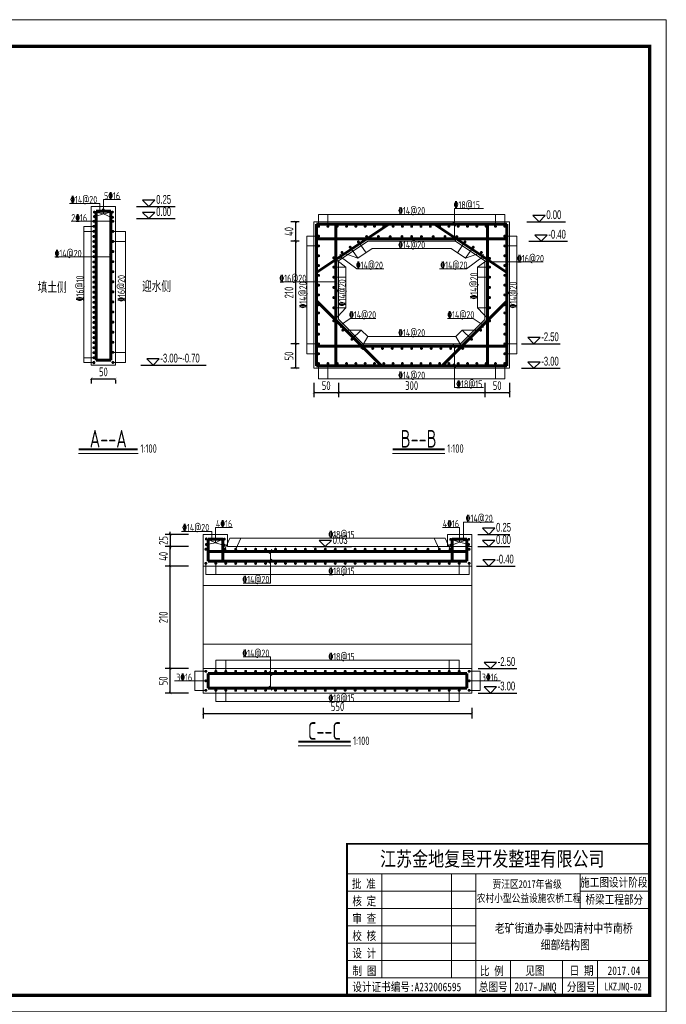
# Model space of a CAD drawing. Header units: inches. Extents: x 97745 to 142261, y 62673 to 100665.
# Tile 88 of 148: x 108131 to 109455, y 94936 to 96952. Entities that reach past the tile are written whole.
import ezdxf
from ezdxf.enums import TextEntityAlignment as Align

# ---------------------------------------------------------------- set-up
doc = ezdxf.new("R2010")
doc.units = ezdxf.units.IN
doc.header["$MEASUREMENT"] = 0
doc.layers.get('0').update_dxf_attribs({"lineweight": 15})
for name, color, linetype, lineweight in [('00、4细实线', 4, 'Continuous', 18), ('BM1', 7, 'Continuous', 15), ('文字', 7, 'Continuous', 20), ('标注', 3, 'Continuous', 18), ('细线', 7, 'Continuous', 25), ('钢筋', 1, 'Continuous', 60)]:
    doc.layers.add(name, color=color, linetype=linetype, lineweight=lineweight)
for name, color, linetype in [('1', 7, 'Continuous'), ('dim', 4, 'Continuous'), ('断面标高标注', 3, 'Continuous')]:
    doc.layers.add(name, color=color, linetype=linetype)
doc.styles.add('02、常用', font='tssdeng1.shx', dxfattribs={"width": 0.75, "bigfont": 'hztxt-01.shx'})
doc.styles.add('03、he-e', font='hztxt_e.shx', dxfattribs={"width": 0.65, "bigfont": 'hztxt.shx'})
doc.styles.add('HZTXT', font='tssdeng.shx', dxfattribs={"width": 0.75, "bigfont": 'hztxt.shx'})
doc.styles.add('三级钢', font='tssdeng.shx', dxfattribs={"width": 0.7, "height": 30, "bigfont": 'hztxt.shx'})
doc.styles.add('图框', font='SIMFANG.TTF', dxfattribs={"width": 0.8, "height": 4})
doc.dimstyles.new('3', dxfattribs={"dimtxt": 25, "dimasz": 12, "dimexe": 10, "dimexo": 30, "dimgap": 5, "dimtad": 1, "dimdec": 0, "dimzin": 0, "dimdsep": 46, "dimtxsty": 'HZTXT', "dimblk": 'ARCHTICK', "dimcen": 0, "dimclrt": 7, "dimazin": 2, "dimtfac": 1, "dimtdec": 0, "dimtix": 1, "dimtmove": 2, "dimatfit": 3, "dimfxl": 250, "dimtolj": 1, "dimtzin": 0, "dimarcsym": 0})

# ---------------------------------------------------------------- blocks, each defined once
blk = doc.blocks.new('_ArchTick')
at = {"color": 0, "linetype": 'ByBlock', "const_width": 0.15}
blk.add_lwpolyline([(-0.5, -0.5), (0.5, 0.5)], dxfattribs=at)
blk = doc.blocks.new('*D898')
at = {"color": 0, "lineweight": -2}
for p, q in [((108277.4, 96217.2), (108327.4, 96217.2)), ((108277.4, 96215), (108277.4, 96207.2)), ((108327.4, 96215), (108327.4, 96207.2))]:
    blk.add_line(p, q, dxfattribs=at)
at = {"color": 0, "lineweight": -2, "xscale": 5, "yscale": 5, "zscale": 5, "rotation": 180}
blk.add_blockref('_ArchTick', (108277.4, 96217.2), dxfattribs=at)
at = {"color": 0, "lineweight": -2, "xscale": 5, "yscale": 5, "zscale": 5}
blk.add_blockref('_ArchTick', (108327.4, 96217.2), dxfattribs=at)
at = {"color": 7, "insert": (108302.4, 96231.2), "char_height": 18, "attachment_point": 5, "style": 'HZTXT'}
blk.add_mtext('\\A1;50', dxfattribs=at)
blk = doc.blocks.new('*D846')
at = {"color": 0, "lineweight": -2}
for p, q in [((108476.7, 95623.4), (108429.1, 95623.4)), ((108439.1, 95573.4), (108439.1, 95623.4)), ((108476.7, 95573.4), (108429.1, 95573.4))]:
    blk.add_line(p, q, dxfattribs=at)
at = {"color": 0, "lineweight": -2, "xscale": 5, "yscale": 5, "zscale": 5}
for p, rotation in [((108439.1, 95623.4), 90), ((108439.1, 95573.4), 270)]:
    blk.add_blockref('_ArchTick', p, dxfattribs=dict(at, rotation=rotation))
at = {"color": 7, "insert": (108425.1, 95598.4), "char_height": 18, "attachment_point": 5, "rotation": 90, "style": 'HZTXT'}
blk.add_mtext('\\A1;50', dxfattribs=at)
blk = doc.blocks.new('*D847')
at = {"color": 0, "lineweight": -2}
for p, q in [((108476.7, 95833.4), (108429.1, 95833.4)), ((108439.1, 95623.4), (108439.1, 95833.4)), ((108476.7, 95623.4), (108429.1, 95623.4))]:
    blk.add_line(p, q, dxfattribs=at)
at = {"color": 0, "lineweight": -2, "xscale": 5, "yscale": 5, "zscale": 5}
for p, rotation in [((108439.1, 95833.4), 90), ((108439.1, 95623.4), 270)]:
    blk.add_blockref('_ArchTick', p, dxfattribs=dict(at, rotation=rotation))
at = {"color": 7, "insert": (108425.1, 95728.4), "char_height": 18, "attachment_point": 5, "rotation": 90, "style": 'HZTXT'}
blk.add_mtext('\\A1;210', dxfattribs=at)
blk = doc.blocks.new('*D848')
at = {"color": 0, "lineweight": -2}
for p, q in [((108476.7, 95873.4), (108429.1, 95873.4)), ((108439.1, 95833.4), (108439.1, 95873.4)), ((108476.7, 95833.4), (108429.1, 95833.4))]:
    blk.add_line(p, q, dxfattribs=at)
at = {"color": 0, "lineweight": -2, "xscale": 5, "yscale": 5, "zscale": 5}
for p, rotation in [((108439.1, 95873.4), 90), ((108439.1, 95833.4), 270)]:
    blk.add_blockref('_ArchTick', p, dxfattribs=dict(at, rotation=rotation))
at = {"color": 7, "insert": (108425.1, 95853.4), "char_height": 18, "attachment_point": 5, "rotation": 90, "style": 'HZTXT'}
blk.add_mtext('\\A1;40', dxfattribs=at)
blk = doc.blocks.new('*D849')
at = {"color": 0, "lineweight": -2}
for p, q in [((108506.7, 95543.4), (108506.7, 95521.6)), ((109056.7, 95543.4), (109056.7, 95521.6)), ((108506.7, 95531.6), (109056.7, 95531.6))]:
    blk.add_line(p, q, dxfattribs=at)
at = {"color": 0, "lineweight": -2, "xscale": 5, "yscale": 5, "zscale": 5, "rotation": 180}
blk.add_blockref('_ArchTick', (108506.7, 95531.6), dxfattribs=at)
at = {"color": 0, "lineweight": -2, "xscale": 5, "yscale": 5, "zscale": 5}
blk.add_blockref('_ArchTick', (109056.7, 95531.6), dxfattribs=at)
at = {"color": 7, "insert": (108781.7, 95545.6), "char_height": 18, "attachment_point": 5, "style": 'HZTXT'}
blk.add_mtext('\\A1;550', dxfattribs=at)
blk = doc.blocks.new('*D850')
at = {"color": 0, "lineweight": -2}
for p, q in [((108733.4, 96208.7), (108733.4, 96179.1)), ((108783.5, 96208.7), (108783.5, 96179.1)), ((108733.4, 96189.1), (108783.5, 96189.1))]:
    blk.add_line(p, q, dxfattribs=at)
at = {"color": 0, "lineweight": -2, "xscale": 5, "yscale": 5, "zscale": 5, "rotation": 180}
blk.add_blockref('_ArchTick', (108733.4, 96189.1), dxfattribs=at)
at = {"color": 0, "lineweight": -2, "xscale": 5, "yscale": 5, "zscale": 5}
blk.add_blockref('_ArchTick', (108783.5, 96189.1), dxfattribs=at)
at = {"color": 7, "insert": (108758.5, 96203.1), "char_height": 18, "attachment_point": 5, "style": 'HZTXT'}
blk.add_mtext('\\A1;50', dxfattribs=at)
blk = doc.blocks.new('*D851')
at = {"color": 0, "lineweight": -2}
for p, q in [((108783.5, 96208.7), (108783.5, 96179.1)), ((109083.5, 96208.7), (109083.5, 96179.1)), ((108783.5, 96189.1), (109083.5, 96189.1))]:
    blk.add_line(p, q, dxfattribs=at)
at = {"color": 0, "lineweight": -2, "xscale": 5, "yscale": 5, "zscale": 5, "rotation": 180}
blk.add_blockref('_ArchTick', (108783.5, 96189.1), dxfattribs=at)
at = {"color": 0, "lineweight": -2, "xscale": 5, "yscale": 5, "zscale": 5}
blk.add_blockref('_ArchTick', (109083.5, 96189.1), dxfattribs=at)
at = {"color": 7, "insert": (108933.5, 96203.1), "char_height": 18, "attachment_point": 5, "style": 'HZTXT'}
blk.add_mtext('\\A1;300', dxfattribs=at)
blk = doc.blocks.new('*D852')
at = {"color": 0, "lineweight": -2}
for p, q in [((109083.5, 96208.7), (109083.5, 96179.1)), ((109133.5, 96208.7), (109133.5, 96179.1)), ((109083.5, 96189.1), (109133.5, 96189.1))]:
    blk.add_line(p, q, dxfattribs=at)
at = {"color": 0, "lineweight": -2, "xscale": 5, "yscale": 5, "zscale": 5, "rotation": 180}
blk.add_blockref('_ArchTick', (109083.5, 96189.1), dxfattribs=at)
at = {"color": 0, "lineweight": -2, "xscale": 5, "yscale": 5, "zscale": 5}
blk.add_blockref('_ArchTick', (109133.5, 96189.1), dxfattribs=at)
at = {"color": 7, "insert": (109108.5, 96203.1), "char_height": 18, "attachment_point": 5, "style": 'HZTXT'}
blk.add_mtext('\\A1;50', dxfattribs=at)
blk = doc.blocks.new('*D853')
at = {"color": 0, "lineweight": -2}
for p, q in [((108703.5, 96288.7), (108686.3, 96288.7)), ((108696.3, 96238.7), (108696.3, 96288.7)), ((108703.5, 96238.7), (108686.3, 96238.7))]:
    blk.add_line(p, q, dxfattribs=at)
at = {"color": 0, "lineweight": -2, "xscale": 5, "yscale": 5, "zscale": 5}
for p, rotation in [((108696.3, 96288.7), 90), ((108696.3, 96238.7), 270)]:
    blk.add_blockref('_ArchTick', p, dxfattribs=dict(at, rotation=rotation))
at = {"color": 7, "insert": (108682.3, 96263.7), "char_height": 18, "attachment_point": 5, "rotation": 90, "style": 'HZTXT'}
blk.add_mtext('\\A1;50', dxfattribs=at)
blk = doc.blocks.new('*D854')
at = {"color": 0, "lineweight": -2}
for p, q in [((108703.5, 96498.7), (108686.3, 96498.7)), ((108696.3, 96288.7), (108696.3, 96498.7)), ((108703.5, 96288.7), (108686.3, 96288.7))]:
    blk.add_line(p, q, dxfattribs=at)
at = {"color": 0, "lineweight": -2, "xscale": 5, "yscale": 5, "zscale": 5}
for p, rotation in [((108696.3, 96498.7), 90), ((108696.3, 96288.7), 270)]:
    blk.add_blockref('_ArchTick', p, dxfattribs=dict(at, rotation=rotation))
at = {"color": 7, "insert": (108682.3, 96393.7), "char_height": 18, "attachment_point": 5, "rotation": 90, "style": 'HZTXT'}
blk.add_mtext('\\A1;210', dxfattribs=at)
blk = doc.blocks.new('*D855')
at = {"color": 0, "lineweight": -2}
for p, q in [((108703.5, 96538.7), (108686.3, 96538.7)), ((108696.3, 96498.7), (108696.3, 96538.7)), ((108703.5, 96498.7), (108686.3, 96498.7))]:
    blk.add_line(p, q, dxfattribs=at)
at = {"color": 0, "lineweight": -2, "xscale": 5, "yscale": 5, "zscale": 5}
for p, rotation in [((108696.3, 96538.7), 90), ((108696.3, 96498.7), 270)]:
    blk.add_blockref('_ArchTick', p, dxfattribs=dict(at, rotation=rotation))
at = {"color": 7, "insert": (108682.3, 96518.7), "char_height": 18, "attachment_point": 5, "rotation": 90, "style": 'HZTXT'}
blk.add_mtext('\\A1;40', dxfattribs=at)
blk = doc.blocks.new('*D901')
at = {"color": 0, "lineweight": -2}
for p, q in [((108476.7, 95898.4), (108429.1, 95898.4)), ((108439.1, 95898.4), (108439.1, 95903.4)), ((108439.1, 95898.4), (108439.1, 95873.4)), ((108476.7, 95873.4), (108429.1, 95873.4)), ((108439.1, 95873.4), (108439.1, 95868.4))]:
    blk.add_line(p, q, dxfattribs=at)
at = {"color": 0, "lineweight": -2, "xscale": 5, "yscale": 5, "zscale": 5}
for p, rotation in [((108439.1, 95898.4), 270), ((108439.1, 95873.4), 90)]:
    blk.add_blockref('_ArchTick', p, dxfattribs=dict(at, rotation=rotation))
at = {"color": 7, "insert": (108425.1, 95885.9), "char_height": 18, "attachment_point": 5, "rotation": 90, "style": 'HZTXT'}
blk.add_mtext('\\A1;25', dxfattribs=at)

msp = doc.modelspace()

# ---------------------------------------------------------------- linework, layer by layer
at = {"ltscale": 5}
for p, q in [((108373.292, 96064.038), (108251.814, 96064.038)), ((109001.493, 96064.038), (108894.285, 96064.038)), ((108808.69, 95465.539), (108701.482, 95465.539))]:
    msp.add_line(p, q, dxfattribs=at)
at = {"layer": '00、4细实线'}
for p, q in [((108294.815, 96575.872), (108232.83, 96575.872)), ((108294.815, 96560.027), (108294.815, 96575.872)), ((108302.709, 96554.652), (108302.709, 96583.945)), ((108302.709, 96583.945), (108337.42, 96583.945)), ((108277.4, 96545.027), (108277.4, 96570.027)), ((108277.4, 96570.027), (108327.4, 96570.027)), ((108302.709, 96554.652), (108285.616, 96558.441)), ((108302.709, 96554.652), (108285.714, 96549.287)), ((108302.709, 96554.652), (108319.101, 96558.441)), ((108302.709, 96554.652), (108319.101, 96547.66)), ((108327.4, 96570.027), (108327.4, 96545.027)), ((108743.046, 96529.222), (108743.046, 96553.722)), ((108762.096, 96529.222), (108762.096, 96553.722)), ((109020.834, 96503.723), (109020.834, 96566.049)), ((109020.834, 96566.049), (109080.699, 96566.049)), ((109104.995, 96529.222), (109104.995, 96553.722)), ((109124.045, 96529.222), (109124.045, 96553.722)), ((108321.9, 96539.527), (108236.351, 96539.527)), ((108277.4, 96545.027), (108277.4, 96245.027)), ((108327.4, 96545.027), (108327.4, 96245.027)), ((109018.381, 96537.971), (109023.288, 96529.473)), ((108282.899, 96529.206), (108262.4, 96529.206)), ((108282.899, 96518.884), (108262.4, 96518.884)), ((108321.9, 96518.884), (108347.4, 96518.884)), ((108321.9, 96498.241), (108347.4, 96498.241)), ((108743.046, 96509.151), (108718.546, 96509.151)), ((108783.546, 96458.722), (108843.546, 96498.722)), ((108824.448, 96497.367), (108840.054, 96475.018)), ((109018.381, 96507.972), (109023.288, 96499.474)), ((109083.546, 96458.722), (109023.546, 96498.722)), ((109042.643, 96497.367), (109027.037, 96475.018)), ((109124.045, 96509.151), (109148.546, 96509.151)), ((108314.947, 96470.821), (108319.854, 96462.323)), ((108743.046, 96489.079), (108718.546, 96489.079)), ((108787.448, 96462.468), (108787.448, 96472.198)), ((108790.846, 96475.654), (108823.253, 96464.162)), ((108807.647, 96486.51), (108823.253, 96464.162)), ((109059.444, 96486.51), (109043.838, 96464.162)), ((109076.245, 96475.654), (109043.838, 96464.162)), ((109079.644, 96462.468), (109079.644, 96472.198)), ((109124.045, 96489.079), (109148.546, 96489.079)), ((108317.4, 96466.572), (108203.223, 96466.572)), ((108774.045, 96464.797), (108798.546, 96445.768)), ((108787.448, 96467.333), (108821.561, 96442.238)), ((109079.644, 96467.333), (109045.53, 96442.238)), ((109093.046, 96463.378), (109068.546, 96445.768)), ((109086.093, 96460.474), (109091, 96451.975)), ((109088.546, 96456.225), (109202.41, 96456.225)), ((109126.092, 96460.474), (109130.999, 96451.975)), ((108774.045, 96445.768), (108798.546, 96445.768)), ((108821.561, 96442.238), (108876.774, 96442.238)), ((109045.53, 96442.238), (108990.317, 96442.238)), ((109093.046, 96445.768), (109068.546, 96445.768)), ((108778.545, 96415.539), (108664.681, 96415.539)), ((108736.093, 96419.789), (108741, 96411.29)), ((108774.045, 96424.95), (108798.546, 96424.95)), ((108776.092, 96419.789), (108780.999, 96411.29)), ((109093.046, 96424.95), (109068.546, 96424.95)), ((108774.045, 96362.495), (108798.546, 96362.495)), ((108798.546, 96362.404), (108774.045, 96335.796)), ((109093.046, 96362.495), (109068.546, 96362.495)), ((108833.754, 96288.722), (108783.546, 96338.931)), ((108787.552, 96327.011), (108807.594, 96340.525)), ((108787.552, 96331.876), (108787.552, 96322.145)), ((108807.594, 96340.525), (108860.138, 96340.525)), ((109059.705, 96340.525), (109007.161, 96340.525)), ((109033.545, 96288.722), (109083.546, 96338.723)), ((109079.747, 96327.011), (109059.705, 96340.525)), ((109079.747, 96331.876), (109079.747, 96322.145)), ((108811.255, 96297.919), (108830.281, 96316.944)), ((109056.044, 96297.919), (109037.018, 96316.944)), ((109038.049, 96279.222), (109023.796, 96303.722)), ((108321.9, 96271.169), (108347.4, 96271.169)), ((108743.046, 96288.366), (108718.546, 96288.366)), ((109018.381, 96287.971), (109023.288, 96279.473)), ((109020.834, 96283.722), (109020.834, 96199.205)), ((109124.045, 96288.366), (109148.546, 96288.366)), ((108282.899, 96260.143), (108262.4, 96260.143)), ((108282.899, 96250.526), (108262.4, 96250.526)), ((108321.9, 96250.526), (108347.4, 96250.526)), ((108743.046, 96268.294), (108718.546, 96268.294)), ((109124.045, 96268.294), (109148.546, 96268.294)), ((108277.4, 96245.027), (108327.4, 96245.027)), ((108743.046, 96248.223), (108743.046, 96216.616)), ((108762.096, 96248.223), (108762.096, 96216.616)), ((109018.381, 96247.972), (109023.288, 96239.474)), ((109104.995, 96248.223), (109104.995, 96216.616)), ((109124.045, 96248.223), (109124.045, 96216.616)), ((109020.834, 96199.205), (109080.699, 96199.205)), ((108531.972, 95881.364), (108531.972, 95912.344)), ((108531.972, 95912.344), (108566.683, 95912.344)), ((109031.354, 95912.344), (108996.643, 95912.344)), ((109031.354, 95882.472), (109031.354, 95912.344)), ((109039.248, 95888.425), (109039.248, 95923.168)), ((109039.248, 95923.168), (109101.233, 95923.168)), ((108524.078, 95904.271), (108462.093, 95904.271)), ((108506.663, 95873.425), (108506.663, 95898.425)), ((108506.663, 95898.425), (108556.663, 95898.425)), ((108531.972, 95881.364), (108513.091, 95890.245)), ((108524.078, 95888.425), (108524.078, 95904.271)), ((108531.972, 95881.364), (108548.364, 95890.245)), ((108551.164, 95867.926), (108561.552, 95890.925)), ((108556.663, 95898.425), (108556.663, 95873.425)), ((108561.552, 95890.925), (109001.774, 95890.925)), ((108573.288, 95867.926), (108583.676, 95890.925)), ((108990.038, 95867.926), (108979.65, 95890.925)), ((109012.163, 95867.926), (109001.774, 95890.925)), ((109056.663, 95898.425), (109006.663, 95898.425)), ((109006.663, 95898.425), (109006.663, 95873.425)), ((109031.354, 95882.472), (109014.962, 95888.174)), ((109031.354, 95882.472), (109050.235, 95888.174)), ((109056.663, 95873.425), (109056.663, 95898.425)), ((108506.663, 95873.425), (108506.663, 95623.425)), ((108531.972, 95881.364), (108513.189, 95877.686)), ((108531.972, 95881.364), (108548.364, 95876.059)), ((108646.957, 95867.675), (108642.05, 95859.176)), ((109031.354, 95882.472), (109014.962, 95876.059)), ((109031.354, 95882.472), (109050.137, 95877.686)), ((108646.957, 95847.674), (108642.05, 95839.175)), ((108644.503, 95863.426), (108644.503, 95798.788)), ((108512.163, 95838.925), (108512.163, 95815.925)), ((108532.538, 95838.925), (108532.538, 95815.925)), ((109030.789, 95838.925), (109030.789, 95815.925)), ((109051.164, 95838.925), (109051.164, 95815.925)), ((109056.663, 95833.425), (109056.663, 95623.425)), ((109051.164, 95815.925), (108512.163, 95815.925)), ((108644.503, 95798.788), (108588.39, 95798.788)), ((108644.503, 95647.709), (108588.39, 95647.709)), ((108644.503, 95583.425), (108644.503, 95647.709)), ((108532.538, 95617.926), (108532.538, 95640.925)), ((108552.913, 95617.926), (108552.913, 95640.925)), ((109010.414, 95617.926), (109010.414, 95640.925)), ((109030.789, 95617.926), (109030.789, 95640.925)), ((108512.163, 95617.926), (108489.898, 95617.926)), ((108489.898, 95617.926), (108489.898, 95578.925)), ((108646.957, 95609.176), (108642.05, 95617.675)), ((109051.164, 95617.926), (109073.428, 95617.926)), ((109073.428, 95617.926), (109073.428, 95578.925)), ((108489.898, 95598.425), (108447.755, 95598.425)), ((108512.163, 95598.425), (108489.898, 95598.425)), ((108646.957, 95579.175), (108642.05, 95587.674)), ((109051.164, 95598.425), (109073.428, 95598.425)), ((109073.428, 95598.425), (109115.571, 95598.425)), ((108512.163, 95578.925), (108489.898, 95578.925)), ((108532.538, 95578.925), (108532.538, 95555.925)), ((108552.913, 95578.925), (108552.913, 95555.925)), ((109010.414, 95578.925), (109010.414, 95555.925)), ((109030.789, 95578.925), (109030.789, 95555.925)), ((109051.164, 95578.925), (109073.428, 95578.925))]:
    msp.add_line(p, q, dxfattribs=at)
for points in [[(108743.046, 96553.722), (109124.045, 96553.722)], [(108262.4, 96250.526), (108262.4, 96529.206)], [(108347.4, 96518.884), (108347.4, 96250.526)], [(108718.546, 96268.294), (108718.546, 96509.151)], [(108843.546, 96498.722), (109023.546, 96498.722)], [(109148.546, 96509.151), (109148.546, 96268.294)], [(108823.253, 96464.162), (108852.594, 96483.722), (109014.497, 96483.722)], [(109043.838, 96464.162), (109014.497, 96483.722), (108852.594, 96483.722)], [(108783.546, 96338.931), (108783.546, 96458.722)], [(109083.546, 96458.722), (109083.546, 96338.723)], [(108798.546, 96362.404), (108798.546, 96445.768)], [(109068.546, 96445.768), (109068.546, 96362.495), (109093.254, 96335.796)], [(109023.796, 96303.722), (108843.503, 96303.722), (108830.281, 96316.944), (108792.702, 96316.615)], [(108829.25, 96279.222), (108843.503, 96303.722), (109023.796, 96303.722), (109037.018, 96316.944), (109074.597, 96316.615)], [(109033.545, 96288.722), (108833.754, 96288.722)], [(109124.045, 96216.616), (108743.046, 96216.616)], [(108556.663, 95873.425), (109056.663, 95873.425), (109056.663, 95873.425), (109056.663, 95873.425), (109056.663, 95873.425), (109056.663, 95833.425), (108506.663, 95833.425)], [(109056.663, 95793.425), (108506.663, 95793.425)], [(109056.663, 95673.425), (108506.663, 95673.425)], [(109030.789, 95640.925), (108532.538, 95640.925)], [(108532.538, 95555.925), (109030.789, 95555.925)]]:
    msp.add_lwpolyline(points, dxfattribs=at)
for points in [[(108733.546, 96538.722), (109133.546, 96538.722), (109133.546, 96238.722), (108733.546, 96238.722)], [(108506.663, 95573.425), (109056.663, 95573.425), (109056.663, 95623.425), (108506.663, 95623.425)]]:
    msp.add_lwpolyline(points, close=True, dxfattribs=at)
at = {"layer": 'BM1', "color": 0, "linetype": 'Continuous'}
for p, q in [((108801.168, 95264.501), (109420.525, 95264.501)), ((108801.168, 95264.501), (108801.168, 94954.315)), ((108801.168, 94954.315), (108801.168, 95264.501)), ((108801.168, 95203.481), (109420.525, 95203.481)), ((108872.359, 94989.91), (108872.359, 95203.481)), ((109014.74, 95203.481), (109014.74, 94989.91)), ((109064.573, 95203.481), (109064.573, 94954.315)), ((109278.144, 95132.291), (109278.144, 95203.481)), ((108801.168, 95167.886), (109064.573, 95167.886)), ((109278.144, 95167.886), (109420.525, 95167.886)), ((108801.168, 95132.291), (109420.525, 95132.291)), ((108801.168, 95096.695), (109064.573, 95096.695)), ((108801.168, 95061.1), (109064.573, 95061.1)), ((108801.168, 95025.505), (109420.525, 95025.505)), ((109135.763, 95025.505), (109135.763, 94954.315)), ((109242.549, 95025.505), (109242.549, 94954.315)), ((109313.739, 95025.505), (109313.739, 94989.91)), ((109313.739, 94954.315), (109313.739, 95025.505)), ((108801.168, 94989.91), (109420.525, 94989.91))]:
    msp.add_line(p, q, dxfattribs=at)
at = {"layer": 'BM1', "const_width": 0.677}
msp.add_lwpolyline([(106581.324, 96952.132), (109454.379, 96952.132), (109454.379, 94920.46), (106581.324, 94920.46), (106581.324, 96952.132)], dxfattribs=at)
at = {"layer": 'BM1'}
msp.add_lwpolyline([(106581.324, 96952.132), (109454.379, 96952.132), (109454.379, 94920.46), (106581.324, 94920.46)], close=True, dxfattribs=at)
at = {"layer": 'BM1', "color": 0, "linetype": 'Continuous', "const_width": 6.771}
msp.add_lwpolyline([(106694.981, 94954.315), (106694.981, 96897.756), (109420.525, 96897.756), (109420.525, 94954.315)], close=True, dxfattribs=at)
at = {"layer": 'BM1', "color": 0, "linetype": 'Continuous', "const_width": 3.56}
msp.add_lwpolyline([(109420.525, 95264.501), (108801.168, 95264.501), (108801.168, 94954.315)], dxfattribs=at)
at = {"layer": 'dim'}
for p, q in [((108370.218, 96570.027), (108449.399, 96570.027)), ((108370.218, 96545.027), (108449.399, 96545.027))]:
    msp.add_line(p, q, dxfattribs=at)
for points in [[(108382.82, 96582.625), (108395.418, 96570.027), (108408.017, 96582.625)], [(108382.82, 96557.625), (108395.418, 96545.027), (108408.017, 96557.625)]]:
    msp.add_lwpolyline(points, close=True, dxfattribs=at)
at = {"layer": '断面标高标注'}
for p, q in [((109168.966, 96538.722), (109248.147, 96538.722)), ((109173.048, 96498.722), (109252.229, 96498.722)), ((109158.535, 96288.722), (109237.716, 96288.722)), ((108378.796, 96245.027), (108512.796, 96245.027)), ((109158.535, 96238.722), (109237.716, 96238.722)), ((109069.011, 95898.425), (109134.313, 95898.425)), ((108731.463, 95873.425), (108810.644, 95873.425)), ((109069.011, 95873.425), (109134.313, 95873.425)), ((109066.426, 95833.425), (109145.606, 95833.425)), ((109069.417, 95623.425), (109148.597, 95623.425)), ((109069.327, 95573.425), (109148.508, 95573.425))]:
    msp.add_line(p, q, dxfattribs=at)
for points in [[(109181.568, 96551.321), (109194.166, 96538.722), (109206.764, 96551.321)], [(109185.65, 96511.321), (109198.248, 96498.722), (109210.846, 96511.321)], [(109171.137, 96301.321), (109183.735, 96288.722), (109196.333, 96301.321)], [(108391.398, 96257.625), (108403.996, 96245.027), (108416.594, 96257.625)], [(109171.137, 96251.321), (109183.735, 96238.722), (109196.333, 96251.321)], [(109078.598, 95911.023), (109091.196, 95898.425), (109103.795, 95911.023)], [(108744.065, 95886.023), (108756.663, 95873.425), (108769.261, 95886.023)], [(109078.598, 95886.023), (109091.196, 95873.425), (109103.795, 95886.023)], [(109079.027, 95846.023), (109091.626, 95833.425), (109104.224, 95846.023)], [(109082.019, 95636.023), (109094.617, 95623.425), (109107.215, 95636.023)], [(109081.929, 95586.023), (109094.527, 95573.425), (109107.125, 95586.023)]]:
    msp.add_lwpolyline(points, close=True, dxfattribs=at)
at = {"layer": '细线', "ltscale": 5, "const_width": 4}
for points in [[(108251.814, 96072.297), (108372.884, 96072.297)], [(108894.285, 96072.297), (109001.085, 96072.297)], [(108701.482, 95473.797), (108808.282, 95473.797)]]:
    msp.add_lwpolyline(points, dxfattribs=at)
at = {"layer": '钢筋'}
for p, q in [((108287.399, 96560.027), (108317.4, 96560.027)), ((108287.399, 96498.736), (108287.399, 96560.027)), ((108317.4, 96560.027), (108317.4, 96498.736)), ((108287.399, 96255.026), (108287.399, 96535.027)), ((108317.4, 96535.027), (108317.4, 96255.026)), ((108738.546, 96533.722), (109128.545, 96533.722)), ((108738.546, 96243.723), (108738.546, 96533.722)), ((108738.546, 96434.732), (108887.032, 96533.722)), ((108778.545, 96243.723), (108778.545, 96533.722)), ((109128.546, 96434.732), (108980.06, 96533.722)), ((109088.546, 96533.722), (109088.546, 96243.723)), ((109128.545, 96533.722), (109128.545, 96243.723)), ((108738.546, 96503.723), (109128.545, 96503.723)), ((108871.683, 96243.722), (108738.65, 96376.756)), ((108995.616, 96243.722), (109128.65, 96376.756)), ((109128.545, 96283.722), (108738.546, 96283.722)), ((108317.4, 96255.026), (108287.399, 96255.026)), ((109128.545, 96243.723), (108738.546, 96243.723)), ((108516.663, 95888.425), (108546.664, 95888.425)), ((108516.663, 95843.425), (108516.663, 95888.425)), ((108546.664, 95888.425), (108546.664, 95843.425)), ((109046.664, 95888.425), (109016.662, 95888.425)), ((109016.662, 95888.425), (109016.662, 95843.425)), ((109046.664, 95843.425), (109046.664, 95888.425)), ((108516.663, 95863.426), (109046.664, 95863.426)), ((108516.663, 95843.425), (108516.663, 95863.426)), ((109046.664, 95863.426), (109046.664, 95843.425)), ((109046.664, 95843.425), (108516.663, 95843.425)), ((109046.664, 95613.426), (108516.663, 95613.426)), ((108516.663, 95613.426), (108516.663, 95583.425)), ((109046.664, 95583.425), (109046.664, 95613.426)), ((108516.663, 95583.425), (109046.664, 95583.425))]:
    msp.add_line(p, q, dxfattribs=at)
at = {"layer": '钢筋', "const_width": 3}
for points in [[(108282.429, 96558.441, 1), (108285.429, 96558.441, 1)], [(108282.527, 96549.287, 1), (108285.527, 96549.287, 1)], [(108300.772, 96563.064, 1), (108303.772, 96563.064, 1)], [(108319.397, 96558.441, 1), (108322.397, 96558.441, 1)], [(108281.399, 96539.527, 1), (108284.399, 96539.527, 1)], [(108281.399, 96529.206, 1), (108284.399, 96529.206, 1)], [(108319.673, 96547.66, 1), (108322.673, 96547.66, 1)], [(108320.4, 96539.527, 1), (108323.4, 96539.527, 1)], [(108741.546, 96529.222, 1), (108744.546, 96529.222, 1)], [(108760.596, 96529.222, 1), (108763.596, 96529.222, 1)], [(108779.646, 96529.222, 1), (108782.646, 96529.222, 1)], [(108798.696, 96529.222, 1), (108801.696, 96529.222, 1)], [(108817.746, 96529.222, 1), (108820.746, 96529.222, 1)], [(108836.796, 96529.222, 1), (108839.796, 96529.222, 1)], [(108855.846, 96529.222, 1), (108858.846, 96529.222, 1)], [(108874.896, 96529.222, 1), (108877.896, 96529.222, 1)], [(108893.946, 96529.222, 1), (108896.946, 96529.222, 1)], [(108912.996, 96529.222, 1), (108915.996, 96529.222, 1)], [(108932.046, 96529.222, 1), (108935.046, 96529.222, 1)], [(108951.096, 96529.222, 1), (108954.096, 96529.222, 1)], [(108970.146, 96529.222, 1), (108973.146, 96529.222, 1)], [(108989.196, 96529.222, 1), (108992.196, 96529.222, 1)], [(109008.245, 96529.222, 1), (109011.245, 96529.222, 1)], [(109027.295, 96529.222, 1), (109030.295, 96529.222, 1)], [(109046.345, 96529.222, 1), (109049.345, 96529.222, 1)], [(109065.395, 96529.222, 1), (109068.395, 96529.222, 1)], [(109084.445, 96529.222, 1), (109087.445, 96529.222, 1)], [(109103.495, 96529.222, 1), (109106.495, 96529.222, 1)], [(109122.545, 96529.222, 1), (109125.545, 96529.222, 1)], [(108281.399, 96518.884, 1), (108284.399, 96518.884, 1)], [(108281.399, 96508.563, 1), (108284.399, 96508.563, 1)], [(108320.4, 96518.884, 1), (108323.4, 96518.884, 1)], [(108741.546, 96509.151, 1), (108744.546, 96509.151, 1)], [(108839.749, 96508.223, 1), (108842.749, 96508.223, 1)], [(108863.869, 96508.223, 1), (108866.869, 96508.223, 1)], [(108887.988, 96508.223, 1), (108890.988, 96508.223, 1)], [(108912.108, 96508.223, 1), (108915.108, 96508.223, 1)], [(108932.046, 96508.223, 1), (108935.046, 96508.223, 1)], [(108951.983, 96508.223, 1), (108954.983, 96508.223, 1)], [(108976.103, 96508.223, 1), (108979.103, 96508.223, 1)], [(109000.223, 96508.223, 1), (109003.223, 96508.223, 1)], [(109027.342, 96508.223, -1), (109024.342, 96508.223, -1)], [(109122.545, 96509.151, 1), (109125.545, 96509.151, 1)], [(108281.399, 96498.241, 1), (108284.399, 96498.241, 1)], [(108281.399, 96487.92, 1), (108284.399, 96487.92, 1)], [(108281.399, 96487.92, 1), (108284.399, 96487.92, 1)], [(108320.4, 96498.241, 1), (108323.4, 96498.241, 1)], [(108741.546, 96489.079, 1), (108744.546, 96489.079, 1)], [(108822.948, 96497.367, 1), (108825.948, 96497.367, 1)], [(109044.143, 96497.367, -1), (109041.143, 96497.367, -1)], [(109122.545, 96489.079, 1), (109125.545, 96489.079, 1)], [(108281.399, 96477.598, 1), (108284.399, 96477.598, 1)], [(108320.4, 96477.598, 1), (108323.4, 96477.598, 1)], [(108741.546, 96469.008, 1), (108744.546, 96469.008, 1)], [(108789.346, 96475.654, 1), (108792.346, 96475.654, 1)], [(108806.147, 96486.51, 1), (108809.147, 96486.51, 1)], [(109060.944, 96486.51, -1), (109057.944, 96486.51, -1)], [(109077.745, 96475.654, -1), (109074.745, 96475.654, -1)], [(109122.545, 96469.008, 1), (109125.545, 96469.008, 1)], [(108281.399, 96467.277, 1), (108284.399, 96467.277, 1)], [(108281.399, 96467.277, 1), (108284.399, 96467.277, 1)], [(108281.399, 96456.251, 1), (108284.399, 96456.251, 1)], [(108320.4, 96456.955, 1), (108323.4, 96456.955, 1)], [(108741.546, 96448.937, 1), (108744.546, 96448.937, 1)], [(108772.545, 96464.797, 1), (108775.545, 96464.797, 1)], [(109091.546, 96463.378, 1), (109094.546, 96463.378, 1)], [(109122.545, 96448.937, 1), (109125.545, 96448.937, 1)], [(108281.399, 96445.929, 1), (108284.399, 96445.929, 1)], [(108281.399, 96435.608, 1), (108284.399, 96435.608, 1)], [(108320.4, 96436.312, 1), (108323.4, 96436.312, 1)], [(108741.546, 96428.865, 1), (108744.546, 96428.865, 1)], [(108772.545, 96445.768, 1), (108775.545, 96445.768, 1)], [(109091.546, 96445.768, 1), (109094.546, 96445.768, 1)], [(109122.545, 96428.865, 1), (109125.545, 96428.865, 1)], [(108281.399, 96425.286, 1), (108284.399, 96425.286, 1)], [(108281.399, 96414.965, 1), (108284.399, 96414.965, 1)], [(108281.399, 96414.965, 1), (108284.399, 96414.965, 1)], [(108320.4, 96415.67, 1), (108323.4, 96415.67, 1)], [(108741.546, 96408.794, 1), (108744.546, 96408.794, 1)], [(108772.545, 96424.95, 1), (108775.545, 96424.95, 1)], [(109091.546, 96424.95, 1), (109094.546, 96424.95, 1)], [(109122.545, 96408.794, 1), (109125.545, 96408.794, 1)], [(108281.399, 96404.643, 1), (108284.399, 96404.643, 1)], [(108281.399, 96394.322, 1), (108284.399, 96394.322, 1)], [(108281.399, 96394.322, 1), (108284.399, 96394.322, 1)], [(108320.4, 96395.027, 1), (108323.4, 96395.027, 1)], [(108741.546, 96388.722, 1), (108744.546, 96388.722, 1)], [(108772.545, 96404.132, 1), (108775.545, 96404.132, 1)], [(109091.546, 96404.132, 1), (109094.546, 96404.132, 1)], [(109122.545, 96388.722, 1), (109125.545, 96388.722, 1)], [(108281.399, 96384, 1), (108284.399, 96384, 1)], [(108281.399, 96373.679, 1), (108284.399, 96373.679, 1)], [(108320.4, 96374.384, 1), (108323.4, 96374.384, 1)], [(108741.546, 96368.651, 1), (108744.546, 96368.651, 1)], [(108772.545, 96383.313, 1), (108775.545, 96383.313, 1)], [(109091.546, 96383.313, 1), (109094.546, 96383.313, 1)], [(109122.545, 96368.651, 1), (109125.545, 96368.651, 1)], [(108281.399, 96363.357, 1), (108284.399, 96363.357, 1)], [(108281.399, 96353.036, 1), (108284.399, 96353.036, 1)], [(108320.4, 96353.741, 1), (108323.4, 96353.741, 1)], [(108741.546, 96351.866, 1), (108744.546, 96351.866, 1)], [(108772.545, 96362.495, 1), (108775.545, 96362.495, 1)], [(109091.546, 96362.495, 1), (109094.546, 96362.495, 1)], [(109122.545, 96351.866, 1), (109125.545, 96351.866, 1)], [(108281.399, 96342.714, 1), (108284.399, 96342.714, 1)], [(108281.399, 96342.714, 1), (108284.399, 96342.714, 1)], [(108281.399, 96332.393, 1), (108284.399, 96332.393, 1)], [(108320.4, 96333.098, 1), (108323.4, 96333.098, 1)], [(108741.546, 96328.508, 1), (108744.546, 96328.508, 1)], [(108772.545, 96335.796, 1), (108775.545, 96335.796, 1)], [(109091.546, 96335.538, 1), (109094.546, 96335.538, 1)], [(109122.545, 96328.508, 1), (109125.545, 96328.508, 1)], [(108281.399, 96322.072, 1), (108284.399, 96322.072, 1)], [(108281.399, 96322.072, 1), (108284.399, 96322.072, 1)], [(108281.399, 96311.75, 1), (108284.399, 96311.75, 1)], [(108320.4, 96312.455, 1), (108323.4, 96312.455, 1)], [(108741.546, 96308.437, 1), (108744.546, 96308.437, 1)], [(108791.202, 96316.615, 1), (108794.202, 96316.615, 1)], [(109076.097, 96316.615, -1), (109073.097, 96316.615, -1)], [(109122.545, 96308.437, 1), (109125.545, 96308.437, 1)], [(108281.399, 96301.429, 1), (108284.399, 96301.429, 1)], [(108281.399, 96291.107, 1), (108284.399, 96291.107, 1)], [(108320.4, 96291.812, 1), (108323.4, 96291.812, 1)], [(108741.546, 96288.366, 1), (108744.546, 96288.366, 1)], [(108809.755, 96297.919, 1), (108812.755, 96297.919, 1)], [(109057.544, 96297.919, -1), (109054.544, 96297.919, -1)], [(109122.545, 96288.366, 1), (109125.545, 96288.366, 1)], [(108281.399, 96280.786, 1), (108284.399, 96280.786, 1)], [(108281.399, 96270.464, 1), (108284.399, 96270.464, 1)], [(108281.399, 96270.464, 1), (108284.399, 96270.464, 1)], [(108320.4, 96271.169, 1), (108323.4, 96271.169, 1)], [(108741.546, 96268.294, 1), (108744.546, 96268.294, 1)], [(108832.358, 96279.222, 1), (108835.358, 96279.222, 1)], [(108852.295, 96279.222, 1), (108855.295, 96279.222, 1)], [(108872.233, 96279.222, 1), (108875.233, 96279.222, 1)], [(108892.171, 96279.222, 1), (108895.171, 96279.222, 1)], [(108912.108, 96279.222, 1), (108915.108, 96279.222, 1)], [(108932.046, 96279.222, 1), (108935.046, 96279.222, 1)], [(108951.983, 96279.222, 1), (108954.983, 96279.222, 1)], [(108971.921, 96279.222, 1), (108974.921, 96279.222, 1)], [(108991.858, 96279.222, 1), (108994.858, 96279.222, 1)], [(109011.796, 96279.222, 1), (109014.796, 96279.222, 1)], [(109039.549, 96279.222, -1), (109036.549, 96279.222, -1)], [(109122.545, 96268.294, 1), (109125.545, 96268.294, 1)], [(108281.399, 96260.143, 1), (108284.399, 96260.143, 1)], [(108281.399, 96250.526, 1), (108284.399, 96250.526, 1)], [(108281.399, 96249.821, 1), (108284.399, 96249.821, 1)], [(108281.399, 96249.821, 1), (108284.399, 96249.821, 1)], [(108320.4, 96250.526, 1), (108323.4, 96250.526, 1)], [(108741.546, 96248.223, 1), (108744.546, 96248.223, 1)], [(108760.596, 96248.223, 1), (108763.596, 96248.223, 1)], [(108779.646, 96248.223, 1), (108782.646, 96248.223, 1)], [(108798.696, 96248.223, 1), (108801.696, 96248.223, 1)], [(108817.746, 96248.223, 1), (108820.746, 96248.223, 1)], [(108836.796, 96248.223, 1), (108839.796, 96248.223, 1)], [(108855.846, 96248.223, 1), (108858.846, 96248.223, 1)], [(108874.896, 96248.223, 1), (108877.896, 96248.223, 1)], [(108893.946, 96248.223, 1), (108896.946, 96248.223, 1)], [(108912.996, 96248.223, 1), (108915.996, 96248.223, 1)], [(108932.046, 96248.223, 1), (108935.046, 96248.223, 1)], [(108951.096, 96248.223, 1), (108954.096, 96248.223, 1)], [(108970.146, 96248.223, 1), (108973.146, 96248.223, 1)], [(108989.196, 96248.223, 1), (108992.196, 96248.223, 1)], [(109008.245, 96248.223, 1), (109011.245, 96248.223, 1)], [(109027.295, 96248.223, 1), (109030.295, 96248.223, 1)], [(109046.345, 96248.223, 1), (109049.345, 96248.223, 1)], [(109065.395, 96248.223, 1), (109068.395, 96248.223, 1)], [(109084.445, 96248.223, 1), (109087.445, 96248.223, 1)], [(109103.495, 96248.223, 1), (109106.495, 96248.223, 1)], [(109122.545, 96248.223, 1), (109125.545, 96248.223, 1)], [(108511.591, 95889.027, 1), (108514.591, 95889.027, 1)], [(108548.458, 95888.757, 1), (108551.458, 95888.757, 1)], [(109014.868, 95888.174, -1), (109011.868, 95888.174, -1)], [(109051.735, 95888.174, -1), (109048.735, 95888.174, -1)], [(108510.663, 95867.926, 1), (108513.663, 95867.926, 1)], [(108511.689, 95877.686, 1), (108514.689, 95877.686, 1)], [(108548.458, 95876.059, 1), (108551.458, 95876.059, 1)], [(108549.664, 95867.926, 1), (108552.664, 95867.926, 1)], [(108549.664, 95867.926, 1), (108552.664, 95867.926, 1)], [(108571.788, 95867.926, -1), (108574.788, 95867.926, -1)], [(108592.163, 95867.926, -1), (108595.163, 95867.926, -1)], [(108612.538, 95867.926, -1), (108615.538, 95867.926, -1)], [(108632.913, 95867.926, -1), (108635.913, 95867.926, -1)], [(108653.288, 95867.926, -1), (108656.288, 95867.926, -1)], [(108673.663, 95867.926, -1), (108676.663, 95867.926, -1)], [(108694.038, 95867.926, -1), (108697.038, 95867.926, -1)], [(108714.413, 95867.926, -1), (108717.413, 95867.926, -1)], [(108734.788, 95867.926, -1), (108737.788, 95867.926, -1)], [(108755.163, 95867.926, -1), (108758.163, 95867.926, -1)], [(108775.538, 95867.926, -1), (108778.538, 95867.926, -1)], [(108795.913, 95867.926, -1), (108798.913, 95867.926, -1)], [(108816.288, 95867.926, -1), (108819.288, 95867.926, -1)], [(108836.663, 95867.926, -1), (108839.663, 95867.926, -1)], [(108857.038, 95867.926, -1), (108860.038, 95867.926, -1)], [(108877.413, 95867.926, -1), (108880.413, 95867.926, -1)], [(108897.788, 95867.926, -1), (108900.788, 95867.926, -1)], [(108918.163, 95867.926, -1), (108921.163, 95867.926, -1)], [(108940.632, 95867.926, -1), (108943.632, 95867.926, -1)], [(108965.284, 95867.926, -1), (108968.284, 95867.926, -1)], [(108988.538, 95867.926, -1), (108991.538, 95867.926, -1)], [(109010.663, 95867.926, 1), (109013.663, 95867.926, 1)], [(109010.663, 95867.926, 1), (109013.663, 95867.926, 1)], [(109014.868, 95876.059, -1), (109011.868, 95876.059, -1)], [(109051.637, 95877.686, -1), (109048.637, 95877.686, -1)], [(109049.664, 95867.926, 1), (109052.664, 95867.926, 1)], [(108510.663, 95838.925, 1), (108513.663, 95838.925, 1)], [(108531.038, 95838.925, 1), (108534.038, 95838.925, 1)], [(108551.413, 95838.925, 1), (108554.413, 95838.925, 1)], [(108571.788, 95838.925, 1), (108574.788, 95838.925, 1)], [(108592.163, 95838.925, 1), (108595.163, 95838.925, 1)], [(108612.538, 95838.925, 1), (108615.538, 95838.925, 1)], [(108632.913, 95838.925, 1), (108635.913, 95838.925, 1)], [(108653.288, 95838.925, 1), (108656.288, 95838.925, 1)], [(108673.663, 95838.925, 1), (108676.663, 95838.925, 1)], [(108694.038, 95838.925, 1), (108697.038, 95838.925, 1)], [(108714.413, 95838.925, 1), (108717.413, 95838.925, 1)], [(108734.788, 95838.925, 1), (108737.788, 95838.925, 1)], [(108755.163, 95838.925, 1), (108758.163, 95838.925, 1)], [(108775.538, 95838.925, 1), (108778.538, 95838.925, 1)], [(108795.913, 95838.925, 1), (108798.913, 95838.925, 1)], [(108816.288, 95838.925, 1), (108819.288, 95838.925, 1)], [(108836.663, 95838.925, 1), (108839.663, 95838.925, 1)], [(108857.038, 95838.925, 1), (108860.038, 95838.925, 1)], [(108877.413, 95838.925, 1), (108880.413, 95838.925, 1)], [(108897.788, 95838.925, 1), (108900.788, 95838.925, 1)], [(108918.163, 95838.925, 1), (108921.163, 95838.925, 1)], [(108940.632, 95838.925, 1), (108943.632, 95838.925, 1)], [(108965.284, 95838.925, 1), (108968.284, 95838.925, 1)], [(108988.538, 95838.925, 1), (108991.538, 95838.925, 1)], [(109008.914, 95838.925, 1), (109011.914, 95838.925, 1)], [(109029.289, 95838.925, 1), (109032.289, 95838.925, 1)], [(109049.664, 95838.925, 1), (109052.664, 95838.925, 1)], [(108510.663, 95617.926, 1), (108513.663, 95617.926, 1)], [(108531.038, 95617.926, 1), (108534.038, 95617.926, 1)], [(108551.413, 95617.926, 1), (108554.413, 95617.926, 1)], [(108571.788, 95617.926, 1), (108574.788, 95617.926, 1)], [(108592.163, 95617.926, 1), (108595.163, 95617.926, 1)], [(108612.538, 95617.926, 1), (108615.538, 95617.926, 1)], [(108632.913, 95617.926, 1), (108635.913, 95617.926, 1)], [(108653.288, 95617.926, 1), (108656.288, 95617.926, 1)], [(108673.663, 95617.926, 1), (108676.663, 95617.926, 1)], [(108694.038, 95617.926, 1), (108697.038, 95617.926, 1)], [(108714.413, 95617.926, 1), (108717.413, 95617.926, 1)], [(108734.788, 95617.926, 1), (108737.788, 95617.926, 1)], [(108755.163, 95617.926, 1), (108758.163, 95617.926, 1)], [(108775.538, 95617.926, 1), (108778.538, 95617.926, 1)], [(108795.913, 95617.926, 1), (108798.913, 95617.926, 1)], [(108816.288, 95617.926, 1), (108819.288, 95617.926, 1)], [(108836.663, 95617.926, 1), (108839.663, 95617.926, 1)], [(108857.038, 95617.926, 1), (108860.038, 95617.926, 1)], [(108877.413, 95617.926, 1), (108880.413, 95617.926, 1)], [(108897.788, 95617.926, 1), (108900.788, 95617.926, 1)], [(108922.314, 95617.926, 1), (108925.314, 95617.926, 1)], [(108942.689, 95617.926, 1), (108945.689, 95617.926, 1)], [(108968.163, 95617.926, 1), (108971.163, 95617.926, 1)], [(108988.538, 95617.926, 1), (108991.538, 95617.926, 1)], [(109008.914, 95617.926, 1), (109011.914, 95617.926, 1)], [(109029.289, 95617.926, 1), (109032.289, 95617.926, 1)], [(109049.664, 95617.926, 1), (109052.664, 95617.926, 1)], [(108510.663, 95598.425, 1), (108513.663, 95598.425, 1)], [(109049.664, 95598.425, 1), (109052.664, 95598.425, 1)], [(108510.663, 95578.925, 1), (108513.663, 95578.925, 1)], [(108531.038, 95578.925, 1), (108534.038, 95578.925, 1)], [(108551.413, 95578.925, 1), (108554.413, 95578.925, 1)], [(108571.788, 95578.925, 1), (108574.788, 95578.925, 1)], [(108592.163, 95578.925, 1), (108595.163, 95578.925, 1)], [(108612.538, 95578.925, 1), (108615.538, 95578.925, 1)], [(108632.913, 95578.925, 1), (108635.913, 95578.925, 1)], [(108653.288, 95578.925, 1), (108656.288, 95578.925, 1)], [(108673.663, 95578.925, 1), (108676.663, 95578.925, 1)], [(108694.038, 95578.925, 1), (108697.038, 95578.925, 1)], [(108714.413, 95578.925, 1), (108717.413, 95578.925, 1)], [(108734.788, 95578.925, 1), (108737.788, 95578.925, 1)], [(108755.163, 95578.925, 1), (108758.163, 95578.925, 1)], [(108775.538, 95578.925, 1), (108778.538, 95578.925, 1)], [(108795.913, 95578.925, 1), (108798.913, 95578.925, 1)], [(108816.288, 95578.925, 1), (108819.288, 95578.925, 1)], [(108836.663, 95578.925, 1), (108839.663, 95578.925, 1)], [(108857.038, 95578.925, 1), (108860.038, 95578.925, 1)], [(108877.413, 95578.925, 1), (108880.413, 95578.925, 1)], [(108897.788, 95578.925, 1), (108900.788, 95578.925, 1)], [(108922.314, 95578.925, 1), (108925.314, 95578.925, 1)], [(108942.689, 95578.925, 1), (108945.689, 95578.925, 1)], [(108968.163, 95578.925, 1), (108971.163, 95578.925, 1)], [(108988.538, 95578.925, 1), (108991.538, 95578.925, 1)], [(109008.914, 95578.925, 1), (109011.914, 95578.925, 1)], [(109029.289, 95578.925, 1), (109032.289, 95578.925, 1)], [(109049.664, 95578.925, 1), (109052.664, 95578.925, 1)]]:
    msp.add_lwpolyline(points, format="xyb", close=True, dxfattribs=at)

# ---------------------------------------------------------------- texts
at = {"ltscale": 5, "style": '三级钢', "width": 0.7}
for s, p in [('A--A', (108312.349, 96076.161)), ('B--B', (108947.685, 96076.161)), ('C--C', (108754.882, 95477.662))]:
    msp.add_text(s, height=36, dxfattribs=at).set_placement(p, align=Align.CENTER)
for p in [(108378.125, 96065.414), (109006.326, 96065.414), (108813.523, 95466.914)]:
    msp.add_text('1:100', height=17.5, dxfattribs=at).set_placement(p)
at = {"layer": '1', "color": 7, "linetype": 'Continuous', "style": '图框', "width": 0.8}
for s, height, p in [('江苏金地复垦开发整理有限公司 ', 30.0739, (108868.754, 95218.785)), ('批 准', 17.5431, (108811.136, 95173.911)), ('贾汪区2017年省级', 15.9483, (109098.913, 95174.138)), ('农村小型公益设施农桥工程', 15.94828, (109066.598, 95145.286)), ('核 定', 17.5431, (108812.031, 95138.5)), ('审 查', 17.5431, (108812.031, 95102.905)), ('校 核', 17.5431, (108812.031, 95067.31)), ('设 计', 17.5431, (108812.031, 95031.715)), ('制 图', 17.5431, (108812.262, 94995.627)), ('比 例', 17.5431, (109073.252, 94995.439)), ('见图', 17.5431, (109166.239, 94996.063)), ('日 期', 17.5431, (109256.972, 94996.063)), ('2017.04', 17.5431, (109334.568, 94996.063)), ('设计证书编号:A232006595 ', 17.54311, (108812.043, 94962.799)), ('总图号', 17.5431, (109070.946, 94962.903)), ('2017-JWNQ', 17.5431, (109143.909, 94962.903)), ('分图号', 17.5431, (109251.074, 94962.903))]:
    msp.add_text(s, height=height, dxfattribs=at).set_placement(p)
at = {"layer": '1', "color": 7, "linetype": 'Continuous', "char_height": 17.5431, "width": 145.71151, "attachment_point": 5, "style": '图框'}
for s, insert in [('施工图设计阶段', (109347.216, 95184.645)), ('桥梁工程部分', (109348.245, 95149.373))]:
    msp.add_mtext(s, dxfattribs=dict(at, insert=insert))
at = {"layer": 'BM1', "color": 0, "linetype": 'Continuous', "style": '图框', "width": 0.8}
msp.add_text('LKZJNQ-02', height=15.5746, dxfattribs=at).set_placement((109328.341, 94964.407))
at = {"layer": 'dim', "color": 3, "style": '03、he-e', "width": 0.65}
for s, p in [('0.25', (108410.538, 96570.027)), ('0.00', (108410.538, 96545.027))]:
    msp.add_text(s, height=18, dxfattribs=at).set_placement(p, align=Align.BOTTOM_LEFT)
at = {"layer": '文字', "linetype": 'Continuous', "style": '图框', "width": 0.8}
for s, height, p in [('老矿街道办事处四清村中节南桥', 18.46976, (109103.728, 95082.561)), ('细部结构图', 18.4698, (109197.535, 95048.697))]:
    msp.add_text(s, height=height, dxfattribs=at).set_placement(p)
at = {"layer": '断面标高标注', "color": 3, "style": '03、he-e', "width": 0.65}
for s, p in [('0.00', (109209.286, 96538.722)), ('-0.40', (109213.368, 96498.722)), ('-2.50', (109198.855, 96288.722)), ('-3.00~-0.70', (108419.116, 96245.027)), ('-3.00', (109198.855, 96238.722)), ('0.25', (109106.316, 95898.425)), ('0.03', (108771.783, 95873.425)), ('0.00', (109106.316, 95873.425)), ('-0.40', (109106.746, 95833.425)), ('-2.50', (109109.737, 95623.425)), ('-3.00', (109109.647, 95573.425))]:
    msp.add_text(s, height=18, dxfattribs=at).set_placement(p, align=Align.BOTTOM_LEFT)
at = {"layer": '标注', "color": 3, "style": '03、he-e', "width": 0.65}
for s, p in [('填土侧', (108168.035, 96392.927)), ('迎水侧', (108381.624, 96394.903))]:
    msp.add_text(s, height=22.5, dxfattribs=at).set_placement(p)
at = {"layer": '细线', "ltscale": 5, "style": '02、常用', "width": 0.75}
for s, p in [('%%13214@20', (108262.195, 96584)), ('5%%13216', (108320.197, 96591.696)), ('%%13218@15', (109046.363, 96573.261)), ('2%%13216', (108253.01, 96546.739)), ('%%13214@20', (108230.34, 96473.784)), ('%%13216@20', (109176.881, 96463.436)), ('%%13216@20', (108690.21, 96422.751)), ('%%13218@15', (109051.625, 96206.417)), ('4%%13216', (108549.46, 95920.095)), ('4%%13216', (109013.866, 95920.095)), ('%%13214@20', (109071.868, 95931.295)), ('%%13214@20', (108491.458, 95912.399)), ('%%13218@15', (108789.978, 95898.137)), ('%%13218@15', (108789.978, 95823.137)), ('%%13214@20', (108614.638, 95805.999)), ('%%13214@20', (108614.638, 95654.92)), ('%%13218@15', (108789.978, 95648.137)), ('3%%13216', (108467.83, 95605.637)), ('3%%13216', (109093.502, 95605.637)), ('%%13218@15', (108789.978, 95563.137))]:
    msp.add_text(s, height=15, dxfattribs=at).set_placement(p, align=Align.MIDDLE)
for p in [(108933.546, 96553.722), (108933.546, 96483.722), (108847.09, 96442.238), (109020.001, 96442.238), (108833.123, 96340.525), (109034.176, 96340.525), (108933.546, 96303.722), (108933.546, 96216.616)]:
    msp.add_text('%%13214@20', height=15, dxfattribs=at).set_placement(p, align=Align.CENTER)
for s, p in [('%%13216@10', (108254.179, 96402.238)), ('%%13216@20', (108339.179, 96402.238))]:
    msp.add_text(s, height=15, rotation=89.999998, dxfattribs=at).set_placement(p, align=Align.MIDDLE)
for p in [(109068.546, 96407.056), (108718.546, 96388.722), (108798.546, 96393.253), (109148.546, 96388.722)]:
    msp.add_text('%%13214@20', height=15, rotation=89.999998, dxfattribs=at).set_placement(p, align=Align.CENTER)

# ---------------------------------------------------------------- dimensions: what is measured, and where the dimension line sits
for base, p1, p2, picture, middle in [((108696.327, 96538.722), (108733.546, 96498.722), (108733.546, 96538.722), '*D855', (108682.327, 96518.722)), ((108696.327, 96498.722), (108733.546, 96288.722), (108733.546, 96498.722), '*D854', (108682.327, 96393.722)), ((108696.327, 96288.722), (108733.546, 96238.722), (108733.546, 96288.722), '*D853', (108682.327, 96263.722)), ((108439.149, 95873.425), (108506.663, 95898.425), (108506.663, 95873.425), '*D901', (108425.149, 95885.925)), ((108439.149, 95873.425), (108506.663, 95833.425), (108506.663, 95873.425), '*D848', (108425.149, 95853.425)), ((108439.149, 95833.425), (108506.663, 95623.425), (108506.663, 95833.425), '*D847', (108425.149, 95728.425)), ((108439.149, 95623.425), (108506.663, 95573.425), (108506.663, 95623.425), '*D846', (108425.149, 95598.425))]:
    dim = msp.add_linear_dim(base=base, p1=p1, p2=p2, angle=90, dimstyle='3', override={"dimtxt": 18, "dimasz": 5})
    dim.commit()
    dim.dimension.update_dxf_attribs({"geometry": picture, "text_midpoint": middle})
for base, p1, p2, picture, middle in [((108327.4, 96217.152), (108277.4, 96245.027), (108327.4, 96245.027), '*D898', (108302.4, 96231.152)), ((108783.546, 96189.063), (108733.442, 96238.722), (108783.546, 96238.722), '*D850', (108758.494, 96203.063)), ((109083.546, 96189.063), (108783.546, 96238.722), (109083.546, 96238.722), '*D851', (108933.546, 96203.063)), ((109133.546, 96189.063), (109083.546, 96238.722), (109133.546, 96238.722), '*D852', (109108.546, 96203.063)), ((109056.663, 95531.555), (108506.663, 95573.425), (109056.663, 95573.425), '*D849', (108781.663, 95545.555))]:
    dim = msp.add_linear_dim(base=base, p1=p1, p2=p2, dimstyle='3', override={"dimtxt": 18, "dimasz": 5})
    dim.commit()
    dim.dimension.update_dxf_attribs({"geometry": picture, "text_midpoint": middle})

doc.saveas('drawing.dxf')
